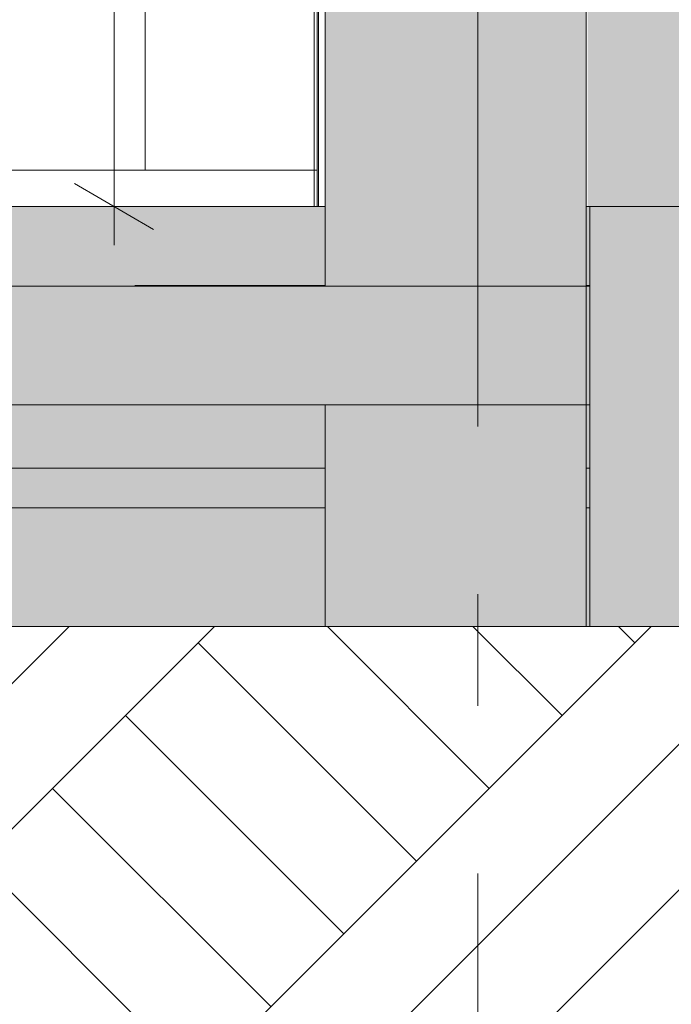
# Model space of a CAD drawing. Header units: centimetres. Extents: x -396 to 14490, y -515 to 1122.
# Tile 37 of 73: x 584 to 666, y -101 to 24. Entities that reach past the tile are written whole.
import ezdxf
from ezdxf.enums import TextEntityAlignment as Align

# ---------------------------------------------------------------- set-up
doc = ezdxf.new("R2010")
doc.units = ezdxf.units.CM
doc.header["$MEASUREMENT"] = 0
for name, pattern in [('Przerywana (2)', [48, 24, -24]), ('Przerywana podwójnie', [109.361107, 52.916665, -21.166666, 14.111111, -21.166666]), ('Wipeout_Contour', [100, 0, -100])]:
    doc.linetypes.add(name, pattern=pattern)
for name, color, linetype, lineweight in [('01-OKNA__Nr_pióra__19', 255, 'Continuous', 30), ('0_Nr_pióra__11', 7, 'Continuous', 0), ('0_Nr_pióra__21', 7, 'Continuous', 20), ('131-Z Drogi_Nr_pióra__29', 7, 'Continuous', 20), ('299-A Wymiary Opisy_Nr_pióra__11', 7, 'Continuous', 0), ('410-K Osie główne_Nr_pióra__11', 7, 'Continuous', 0), ('420-K Ściany_Nr_pióra__11', 7, 'Continuous', 0), ('420-K Ściany_Nr_pióra__27', 7, 'Continuous', 20), ('420-K Ściany_Nr_pióra__93', 9, 'Continuous', 20), ('460 - Stropy_Nr_pióra__29', 7, 'Continuous', 20), ('460 - Stropy_Nr_pióra__69', 7, 'Continuous', 20), ('460 - Stropy_Nr_pióra__9', 7, 'Continuous', 20)]:
    doc.layers.add(name, color=color, linetype=linetype, lineweight=lineweight)
for name, color, linetype, lineweight, true_color in [('0_Nr_pióra__83', 7, 'Continuous', 20, 0xe4d7b4), ('420-K Ściany_Nr_pióra__87', 7, 'Continuous', 20, 0xbfe1b7), ('460 - Stropy_Nr_pióra__49', 7, 'Continuous', 20, 0xcfd8da)]:
    doc.layers.add(name, color=color, linetype=linetype, lineweight=lineweight, true_color=true_color)
for name, color, linetype in [('131-Z Drogi', 7, 'Continuous'), ('299-A Wymiary Opisy', 7, 'Continuous'), ('410-K Osie główne', 7, 'Continuous'), ('420-K Ściany', 7, 'Continuous'), ('460 - Stropy', 7, 'Continuous')]:
    doc.layers.add(name, color=color, linetype=linetype)
doc.styles.add('STYL_AUTOMATYCZNY_1', font='arial.ttf')
doc.styles.add('STYL_AUTOMATYCZNY_2', font='arial.ttf')
doc.dimstyles.new('STYL_AUTOMATYCZNY__2', dxfattribs={"dimtxt": 13, "dimasz": 7.6, "dimexe": 0.18, "dimexo": 0.0625, "dimgap": 0, "dimtad": 1, "dimdec": 0, "dimzin": 0, "dimdsep": 46, "dimtxsty": 'STYL_AUTOMATYCZNY_1', "dimblk": 'ARROWHEAD_2', "dimblk1": 'ARROWHEAD_2', "dimblk2": 'ARROWHEAD_2', "dimcen": 0.09, "dimclrd": 7, "dimclre": 7, "dimclrt": 7, "dimadec": 0, "dimazin": 0, "dimtfac": 1, "dimtdec": 4, "dimtmove": 0, "dimatfit": 3, "dimfxl": 0, "dimtolj": 1, "dimtzin": 0, "dimarcsym": 0})

# ---------------------------------------------------------------- blocks, each defined once
blk = doc.blocks.new('ElemPrzekroju_7_1')
at = {"layer": '420-K Ściany_Nr_pióra__87', "color": 9, "linetype": 'Continuous', "lineweight": 20, "true_color": 0xbfe1b7}
for p, q in [((621.38, 25), (621.38, 0)), ((621.38, -53.05), (621.38, -160))]:
    blk.add_line(p, q, dxfattribs=at)
blk = doc.blocks.new('ElemPrzekroju_33_1')
at = {"layer": '131-Z Drogi', "linetype": 'Continuous', "lineweight": 0, "true_color": 0x000000}
blk.add_hatch(color=18, dxfattribs=at).paths.add_polyline_path([(1133.85, 0), (655.75, 0), (655.75, -100), (1133.85, -100)])
at = {"layer": '131-Z Drogi_Nr_pióra__29', "color": 7, "linetype": 'Continuous', "lineweight": 20}
for p, q in [((656.18, 0), (655.75, 0)), ((1133.85, 0), (656.18, 0)), ((655.75, -10.05), (655.75, -25.05)), ((1133.85, -100), (655.75, -100))]:
    blk.add_line(p, q, dxfattribs=at)
at = {"layer": '131-Z Drogi_Nr_pióra__29', "color": 7, "linetype": 'Continuous', "lineweight": 20, "flags": 128}
blk.add_lwpolyline([(655.75, 0), (655.75, -10), (655.75, -10.05)], dxfattribs=at)
blk = doc.blocks.new('ElemPrzekroju_34_1')
at = {"layer": '460 - Stropy', "linetype": 'Continuous', "lineweight": 0, "true_color": 0x000000}
for points in [[(366.78, 0), (366.78, -10), (622.75, -10), (622.75, 0)], [(21.2, -10.05), (21.2, -25.05), (61.2, -25.05), (622.75, -25.05), (655.75, -25.05), (655.75, -10.05), (622.75, -10.05), (366.78, -10.05), (366.78, -15), (306.78, -15), (306.78, -10.05), (61.2, -10.05)], [(366.78, -10.05), (622.75, -10.05), (622.75, -10), (366.78, -10)], [(622.75, -25.05), (61.2, -25.05), (61.2, -33.05), (622.75, -33.05)], [(61.2, -38.05), (622.75, -38.05), (622.75, -33.05), (61.2, -33.05)], [(61.2, -53.05), (622.75, -53.05), (622.75, -38.05), (61.2, -38.05)]]:
    blk.add_hatch(color=18, dxfattribs=at).paths.add_polyline_path(points)
at = {"layer": '460 - Stropy_Nr_pióra__29', "color": 7, "linetype": 'Przerywana (2)', "lineweight": 20}
for p, q in [((622.75, -10), (366.78, -10)), ((656.18, -10), (655.75, -10))]:
    blk.add_line(p, q, dxfattribs=at)
at = {"layer": '460 - Stropy_Nr_pióra__29', "color": 7, "linetype": 'Continuous', "lineweight": 20}
blk.add_line((656.18, -10.05), (656.18, -25.05), dxfattribs=at)
at = {"layer": '460 - Stropy_Nr_pióra__29', "color": 7, "linetype": 'Continuous', "lineweight": 20, "flags": 128}
blk.add_lwpolyline([(656.18, -25.05), (655.75, -25.05), (622.75, -25.05), (61.2, -25.05)], dxfattribs=at)
at = {"layer": '460 - Stropy_Nr_pióra__49', "color": 254, "linetype": 'Continuous', "lineweight": 20, "true_color": 0xcfd8da}
for p, q in [((656.18, 0), (656.18, -10)), ((622.75, -53.05), (61.2, -53.05)), ((656.18, -53.05), (655.75, -53.05))]:
    blk.add_line(p, q, dxfattribs=at)
at = {"layer": '460 - Stropy_Nr_pióra__49', "color": 254, "linetype": 'Continuous', "lineweight": 20, "true_color": 0xcfd8da, "flags": 128}
blk.add_lwpolyline([(656.18, -25.05), (656.18, -33.05), (656.18, -38.05), (656.18, -53.05)], dxfattribs=at)
at = {"layer": '460 - Stropy_Nr_pióra__69', "color": 7, "linetype": 'Continuous', "lineweight": 20}
for p, q in [((622.75, 0), (366.78, 0)), ((622.75, -33.05), (61.2, -33.05)), ((656.18, -33.05), (655.75, -33.05)), ((622.75, -38.05), (61.2, -38.05)), ((656.18, -38.05), (655.75, -38.05))]:
    blk.add_line(p, q, dxfattribs=at)
at = {"layer": '460 - Stropy_Nr_pióra__9', "color": 7, "linetype": 'Continuous', "lineweight": 20}
blk.add_line((656.18, -10), (656.18, -10.05), dxfattribs=at)
at = {"layer": '460 - Stropy_Nr_pióra__9', "color": 7, "linetype": 'Continuous', "lineweight": 20, "flags": 128}
blk.add_lwpolyline([(656.18, -10.05), (655.75, -10.05), (622.75, -10.05), (366.78, -10.05)], dxfattribs=at)
blk = doc.blocks.new('ElemPrzekroju_44_1')
at = {"layer": '420-K Ściany', "linetype": 'Continuous', "lineweight": 0, "true_color": 0x000000}
for points in [[(622.75, -10.05), (655.75, -10.05), (655.75, 25), (622.75, 25)], [(622.75, -160), (655.75, -160), (655.75, -25.05), (622.75, -25.05)]]:
    blk.add_hatch(color=18, dxfattribs=at).paths.add_polyline_path(points)
at = {"layer": '420-K Ściany_Nr_pióra__27', "color": 7, "linetype": 'Continuous', "lineweight": 20}
for p, q in [((622.75, 25), (622.75, 0)), ((655.75, 25), (655.75, 0)), ((622.75, -53.05), (622.75, -160)), ((655.75, -100), (655.75, -160))]:
    blk.add_line(p, q, dxfattribs=at)
at = {"layer": '420-K Ściany_Nr_pióra__27', "color": 7, "linetype": 'Continuous', "lineweight": 20, "flags": 128}
for points in [[(622.75, 0), (622.75, -10), (622.75, -10.05)], [(622.75, -25.05), (622.75, -33.05), (622.75, -38.05), (622.75, -53.05)], [(655.75, -25.05), (655.75, -33.05), (655.75, -38.05), (655.75, -53.05), (655.75, -100)]]:
    blk.add_lwpolyline(points, dxfattribs=at)
blk = doc.blocks.new('ElemPrzekroju_69_1')
at = {"layer": '0_Nr_pióra__83', "color": 254, "linetype": 'Continuous', "lineweight": 20, "true_color": 0xe4d7b4}
for p, q in [((621.76, 0), (621.76, 25)), ((621.93, 25), (621.93, 0))]:
    blk.add_line(p, q, dxfattribs=at)
blk = doc.blocks.new('*D97')
at = {"layer": '299-A Wymiary Opisy_Nr_pióra__11', "color": 7, "linetype": 'Continuous', "lineweight": 0}
for p, q in [((596.11, 544.46), (596.11, 549.35)), ((601.11, 541.57), (591.11, 547.34)), ((603.61, 544.46), (588.61, 544.46)), ((596.11, 0), (596.11, 544.46)), ((591.11, 2.89), (601.11, -2.89)), ((603.61, 0), (588.61, 0)), ((596.11, -4.89), (596.11, 0))]:
    blk.add_line(p, q, dxfattribs=at)
at = {"layer": '299-A Wymiary Opisy_Nr_pióra__11', "color": 7, "lineweight": 0, "insert": (593.51, 257.36), "char_height": 13, "attachment_point": 7, "rotation": 90, "style": 'STYL_AUTOMATYCZNY_1'}
blk.add_mtext('\\A1;{\\pql;\\fArial|b0|i0|c238|p0;\\W1.000000;544}', dxfattribs=at)
blk = doc.blocks.new('ARROWHEAD_2')
at = {"color": 0, "linetype": 'Continuous', "lineweight": 0}
for p, q in [((-0.378, -0.655), (0.378, 0.655)), ((0, 0), (-1, 0))]:
    blk.add_line(p, q, dxfattribs=at)
blk = doc.blocks.new('Standardowy znacznik osi[2]_1', base_point=(642.06, 1000))
at = {"layer": '410-K Osie główne_Nr_pióra__11', "color": 7, "linetype": 'Przerywana podwójnie', "lineweight": 0}
blk.add_line((642.06, 900), (642.06, -300), dxfattribs=at)
at = {"layer": '410-K Osie główne_Nr_pióra__11', "color": 7, "lineweight": 0, "style": 'STYL_AUTOMATYCZNY_2'}
for tag, p in [('AC_MarkerText_1_0', (642.06, 1022.5)), ('AC_MarkerText_1_1', (642.06, -407.5))]:
    blk.add_attdef(tag, text='', height=15, rotation=360, dxfattribs=at).set_placement(p, align=Align.TOP_CENTER)

msp = doc.modelspace()

# ---------------------------------------------------------------- hatches: boundary and pattern name
at = {"layer": '01-OKNA__Nr_pióra__19', "linetype": 'Continuous', "lineweight": 30}
msp.add_hatch(color=255, dxfattribs=at).paths.add_polyline_path([(655.75, 727.99), (655.94, 657.19), (655.94, 0), (1134.17, 0), (1134.17, 657.19), (1133.99, 660.78)])
at = {"layer": '420-K Ściany_Nr_pióra__93', "linetype": 'Continuous', "lineweight": 20}
h = msp.add_hatch(dxfattribs=at)
h.set_pattern_fill('Siatka_50x100_0001', color=9, style=0, pattern_type=2)
h.set_pattern_definition([(0, (0, 0), (0, 100), []), (90, (0, 0), (-50, 0), [])])
h.paths.add_polyline_path([(621.76, 503.71), (621.76, 4.59), (503.38, 4.59), (503.38, 414.8), (151.54, 414.8), (151.54, 4.59), (62.03, 4.59), (62.03, 455.01)])

# ---------------------------------------------------------------- linework, layer by layer
at = {"layer": '420-K Ściany_Nr_pióra__11', "color": 7, "linetype": 'Continuous', "lineweight": 0, "flags": 128}
msp.add_lwpolyline([(621.76, 503.71), (621.76, 4.59), (503.38, 4.59), (503.38, 414.8), (151.54, 414.8), (151.54, 4.59), (62.03, 4.59), (62.03, 455.01)], close=True, dxfattribs=at)

# ---------------------------------------------------------------- block references
at = {"lineweight": 0}
msp.add_blockref('ElemPrzekroju_69_1', (0, 0), dxfattribs=at)
at = {"layer": '131-Z Drogi', "lineweight": 0}
msp.add_blockref('ElemPrzekroju_33_1', (0, 0), dxfattribs=at)
at = {"layer": '420-K Ściany', "lineweight": 0}
for name in ['ElemPrzekroju_7_1', 'ElemPrzekroju_44_1']:
    msp.add_blockref(name, (0, 0), dxfattribs=at)
at = {"layer": '460 - Stropy', "lineweight": 0}
msp.add_blockref('ElemPrzekroju_34_1', (0, 0), dxfattribs=at)

# ---------------------------------------------------------------- dimensions: what is measured, and where the dimension line sits
at = {"layer": '299-A Wymiary Opisy', "color": 7, "linetype": 'Continuous', "lineweight": 0}
dim = msp.add_linear_dim(base=(596.11, 544.46), p1=(341.97, 0), p2=(615.23, 544.46), angle=90, dimstyle='STYL_AUTOMATYCZNY__2', dxfattribs=at)
dim.commit()
dim.dimension.update_dxf_attribs({"geometry": '*D97', "text_midpoint": (587.01, 272.2), "dimtype": 160, "text_rotation": 90})

# ---------------------------------------------------------------- next in the draw order: wipeouts: each hides what was drawn before it
at = {"color": 254, "linetype": 'Wipeout_Contour', "lineweight": 0, "ltscale": 4005.497294}
msp.add_wipeout([(61.2, -53.05), (622.75, -53.05), (1209.83, -53.05), (1209.83, -230.76), (-396.45, -230.76), (-396.45, -53.05)], dxfattribs=at)

# ---------------------------------------------------------------- next in the draw order: hatches: boundary and pattern name
at = {"layer": '0_Nr_pióra__11', "linetype": 'Continuous', "lineweight": 0}
h = msp.add_hatch(dxfattribs=at)
h.set_pattern_fill('Grunt_0001', style=0, pattern_type=2)
h.set_pattern_definition([(45, (0, 0), (-27.5772, 27.5772), []), (45, (-9.19, 9.19), (-55.1543, 55.1543), []), (45, (-18.385, 18.385), (-55.1543, 55.1543), []), (135, (-27.577, 27.577), (9.19239, 9.19239), [39, -39])])
h.paths.add_polyline_path([(61.2, -53.05), (622.75, -53.05), (1209.83, -53.05), (1209.83, -230.76), (-396.45, -230.76), (-396.45, -53.05)])

# ---------------------------------------------------------------- next in the draw order: linework, layer by layer
at = {"layer": '0_Nr_pióra__21', "color": 7, "linetype": 'Continuous', "lineweight": 20, "flags": 128}
msp.add_lwpolyline([(61.2, -53.05), (622.75, -53.05), (1209.83, -53.05), (1209.83, -230.76), (-396.45, -230.76), (-396.45, -53.05)], close=True, dxfattribs=at)

# ---------------------------------------------------------------- next in the draw order: block references
at = {"layer": '410-K Osie główne', "color": 7, "linetype": 'Continuous', "lineweight": 20}
msp.add_blockref('Standardowy znacznik osi[2]_1', (642.06, 1000), dxfattribs=at)

doc.saveas('drawing.dxf')
